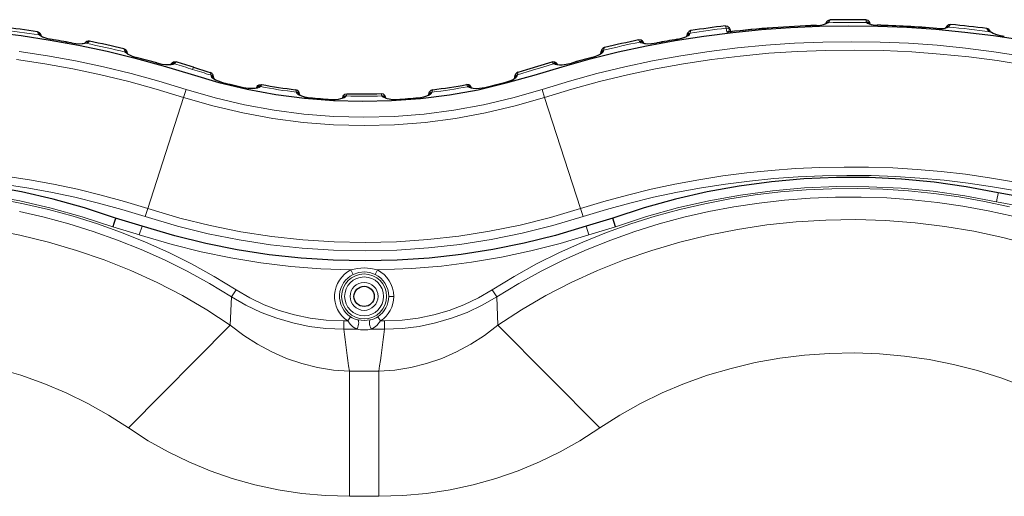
# Model space of a CAD drawing. Header units: millimetres. Extents: x 290 to 884, y -120 to 720.
# Tile 19 of 28: x 469 to 566, y 473 to 520. Entities that reach past the tile are written whole.
import ezdxf

# ---------------------------------------------------------------- set-up
doc = ezdxf.new("R2010")
doc.units = ezdxf.units.MM

# ---------------------------------------------------------------- blocks, each defined once
blk = doc.blocks.new('e', base_point=(267.915, 61.723))
at = {"color": 0, "linetype": 'Continuous', "lineweight": 0}
for p, q in [((547.266, 519.071), (547.266, 519.077)), ((553.261, 519.092), (553.261, 519.098)), ((534.798, 518.324), (534.787, 518.266)), ((538.427, 518.405), (538.346, 518.81)), ((559.145, 518.775), (559.146, 518.781)), ((471.709, 517.705), (471.71, 517.711)), ((473.734, 517.343), (473.735, 517.349)), ((531.517, 517.343), (531.516, 517.349)), ((533.541, 517.704), (533.54, 517.71)), ((526.263, 516.628), (526.245, 516.533)), ((480.135, 515.913), (480.137, 515.919)), ((482.159, 515.367), (482.161, 515.372)), ((485.698, 514.729), (485.768, 514.946)), ((487.5, 514.183), (487.518, 514.08)), ((517.748, 514.204), (517.73, 514.101)), ((488.635, 513.449), (488.636, 513.455)), ((485.065, 512.763), (484.811, 511.974)), ((490.71, 512.954), (490.711, 512.96)), ((495.94, 512.488), (495.947, 512.451)), ((509.312, 512.486), (509.305, 512.45)), ((520.185, 512.763), (520.439, 511.974)), ((481.271, 500.984), (484.811, 511.974)), ((497.271, 511.929), (497.271, 511.935)), ((499.345, 511.768), (499.345, 511.774)), ((500.868, 512.112), (500.875, 512.134)), ((504.375, 512.136), (504.382, 512.113)), ((505.905, 511.77), (505.905, 511.776)), ((507.98, 511.93), (507.979, 511.936)), ((523.979, 500.984), (520.439, 511.974)), ((481.271, 500.984), (481.017, 500.195)), ((523.979, 500.984), (524.233, 500.195)), ((480.434, 498.386), (480.71, 499.243)), ((524.816, 498.386), (524.54, 499.243)), ((501.318, 494.926), (501.538, 494.486)), ((503.932, 494.926), (503.712, 494.486)), ((489.983, 492.971), (489.53, 492.264)), ((515.267, 492.971), (515.72, 492.264)), ((489.53, 492.264), (489.412, 489.479)), ((505.545, 492.315), (505.053, 492.315)), ((515.72, 492.264), (515.838, 489.479)), ((500.615, 489.886), (500.615, 489.08)), ((500.615, 489.886), (501.005, 489.886)), ((501.005, 489.886), (501.278, 490.295)), ((504.245, 489.886), (503.972, 490.295)), ((504.245, 489.886), (504.635, 489.886)), ((504.635, 489.886), (504.635, 489.08)), ((479.357, 479.326), (489.412, 489.479)), ((500.615, 489.08), (501.895, 489.08)), ((503.355, 489.08), (504.635, 489.08)), ((525.893, 479.326), (515.838, 489.479)), ((501.169, 484.931), (504.081, 484.931)), ((501.169, 472.569), (501.169, 484.931)), ((504.081, 472.569), (504.081, 484.931)), ((501.169, 472.569), (504.081, 472.569))]:
    blk.add_line(p, q, dxfattribs=at)
at = {"color": 0, "linetype": 'Continuous', "lineweight": 30}
for p, q in [((538.664, 518.439), (538.668, 518.44)), ((538.789, 518.477), (538.784, 518.498)), ((538.795, 518.455), (538.789, 518.477)), ((525.964, 516.318), (525.957, 516.277)), ((487.786, 513.875), (487.795, 513.823)), ((517.463, 513.897), (517.453, 513.844)), ((492.064, 512.939), (492.063, 512.938)), ((496.255, 512.223), (496.253, 512.224)), ((527.436, 499.18), (527.161, 500.037))]:
    blk.add_line(p, q, dxfattribs=at)
for points in [[(485.546, 514.256), (488.297, 513.449), (491.087, 512.787), (493.907, 512.269), (496.75, 511.896), (499.608, 511.668), (502.475, 511.588), (505.341, 511.655), (508.201, 511.866), (511.046, 512.216), (513.869, 512.721), (516.656, 513.394), (519.414, 514.18), (522.164, 514.993), (524.924, 515.77), (527.707, 516.463), (530.511, 517.062), (533.331, 517.582), (536.164, 518.024), (539.009, 518.387), (541.862, 518.669), (544.723, 518.872), (547.588, 518.995), (550.455, 519.04), (553.322, 519.005), (556.188, 518.891), (559.049, 518.697), (561.903, 518.424), (564.749, 518.072), (567.584, 517.64)], [(465.94, 518.421), (468.785, 518.067), (471.62, 517.633), (474.441, 517.12), (477.247, 516.526), (480.034, 515.851), (482.8, 515.095), (485.546, 514.256)], [(538.256, 519.029), (538.486, 518.991), (538.628, 518.883), (538.692, 518.789), (538.726, 518.714), (538.749, 518.646), (538.767, 518.577), (538.784, 518.498)], [(547.266, 519.077), (547.672, 519.11), (547.959, 519.166), (548.121, 519.221), (548.177, 519.251)], [(548.637, 519.627), (548.449, 519.579), (548.342, 519.504), (548.281, 519.437), (548.237, 519.376), (548.201, 519.315), (548.161, 519.24)], [(552.566, 519.213), (552.554, 519.277), (552.531, 519.354), (552.479, 519.45), (552.371, 519.559), (552.135, 519.635)], [(552.491, 519.248), (552.537, 519.225), (552.666, 519.18), (552.879, 519.134), (553.261, 519.098)], [(560.548, 519.173), (560.349, 519.145), (560.237, 519.083), (560.168, 519.024), (560.113, 518.966), (560.064, 518.905), (560.01, 518.834)], [(470.776, 518.023), (470.754, 518.094), (470.725, 518.167), (470.678, 518.251), (470.586, 518.353), (470.379, 518.446)], [(470.762, 518.035), (470.819, 517.993), (470.981, 517.911), (471.266, 517.811), (471.71, 517.711)], [(533.54, 517.71), (533.979, 517.808), (534.275, 517.912), (534.438, 517.996), (534.49, 518.035)], [(534.886, 518.568), (534.695, 518.487), (534.596, 518.384), (534.549, 518.301), (534.521, 518.232), (534.501, 518.166), (534.484, 518.098), (534.466, 518.016)], [(538.638, 518.497), (538.569, 518.485), (538.499, 518.454), (538.427, 518.405)], [(559.146, 518.781), (559.525, 518.767), (559.803, 518.786), (559.966, 518.819), (560.026, 518.842)], [(564.556, 518.406), (564.718, 518.32), (564.957, 518.223), (565.284, 518.122), (565.817, 518.011)], [(473.735, 517.349), (474.182, 517.287), (474.534, 517.271), (474.791, 517.283), (474.988, 517.315)], [(530.23, 517.326), (530.205, 517.384), (530.167, 517.452), (530.097, 517.535), (529.967, 517.619), (529.724, 517.642)], [(530.184, 517.344), (530.24, 517.323), (530.396, 517.291), (530.645, 517.273), (530.997, 517.282), (531.516, 517.349)], [(479.289, 516.279), (479.272, 516.348), (479.25, 516.415), (479.224, 516.482), (479.183, 516.559), (479.105, 516.652), (478.913, 516.757)], [(479.276, 516.293), (479.317, 516.256), (479.459, 516.168), (479.722, 516.05), (480.137, 515.919)], [(525.112, 515.916), (525.507, 516.041), (525.778, 516.161), (525.926, 516.252), (525.975, 516.295)], [(526.351, 516.884), (526.172, 516.791), (526.085, 516.689), (526.043, 516.608), (526.018, 516.54), (525.998, 516.473), (525.981, 516.403), (525.964, 516.318)], [(482.161, 515.372), (482.665, 515.26), (483.055, 515.212), (483.337, 515.205), (483.52, 515.223), (483.592, 515.243)], [(483.543, 515.228), (483.585, 515.301), (483.665, 515.392), (483.817, 515.476), (484.062, 515.477)], [(517.835, 514.466), (518.677, 514.711), (521.189, 515.466)], [(521.706, 515.215), (521.665, 515.288), (521.586, 515.379), (521.434, 515.464), (521.189, 515.466)], [(521.658, 515.23), (521.723, 515.212), (521.9, 515.192), (522.175, 515.197), (522.556, 515.241), (523.088, 515.36)], [(487.786, 513.875), (487.771, 513.952), (487.755, 514.022), (487.736, 514.09), (487.712, 514.158), (487.675, 514.235), (487.602, 514.332), (487.414, 514.444)], [(517.835, 514.466), (517.662, 514.368), (517.58, 514.267), (517.54, 514.188), (517.515, 514.12), (517.496, 514.053), (517.48, 513.983), (517.463, 513.897)], [(487.78, 513.839), (487.822, 513.8), (487.96, 513.71), (488.218, 513.59), (488.636, 513.455)], [(492.02, 512.921), (492.044, 512.979), (492.081, 513.046), (492.148, 513.129), (492.275, 513.213), (492.519, 513.241)], [(513.23, 512.916), (513.206, 512.974), (513.169, 513.041), (513.101, 513.123), (512.975, 513.208), (512.73, 513.236)], [(516.61, 513.47), (517.002, 513.597), (517.272, 513.721), (517.42, 513.815), (517.469, 513.86)], [(490.711, 512.96), (491.189, 512.885), (491.559, 512.867), (491.824, 512.882), (491.994, 512.914), (492.064, 512.939)], [(496.279, 512.204), (496.264, 512.271), (496.247, 512.335), (496.227, 512.397), (496.2, 512.462), (496.156, 512.541), (496.066, 512.637), (495.853, 512.727)], [(496.253, 512.224), (496.286, 512.2), (496.384, 512.146), (496.557, 512.078), (496.815, 512.007), (497.271, 511.935)], [(500.492, 511.911), (500.509, 511.971), (500.531, 512.032), (500.562, 512.098), (500.617, 512.18), (500.726, 512.275), (500.959, 512.337)], [(504.759, 511.912), (504.741, 511.972), (504.719, 512.033), (504.688, 512.099), (504.634, 512.181), (504.524, 512.276), (504.292, 512.338)], [(507.979, 511.936), (508.346, 511.989), (508.63, 512.058), (508.825, 512.127), (508.944, 512.185), (508.997, 512.224)], [(509.398, 512.726), (509.211, 512.656), (509.108, 512.557), (509.057, 512.475), (509.028, 512.408), (509.007, 512.346), (508.99, 512.283), (508.972, 512.204)], [(513.185, 512.934), (513.243, 512.912), (513.403, 512.88), (513.658, 512.863), (514.015, 512.878), (514.537, 512.96)], [(499.345, 511.774), (499.771, 511.772), (500.099, 511.805), (500.327, 511.852), (500.468, 511.9), (500.528, 511.932)], [(504.723, 511.933), (504.766, 511.909), (504.893, 511.862), (505.105, 511.814), (505.414, 511.778), (505.905, 511.776)], [(478.09, 500.037), (475.039, 501.05), (471.943, 501.916), (468.81, 502.636), (465.646, 503.209), (462.46, 503.637), (459.258, 503.919), (456.046, 504.056), (452.831, 504.048), (449.62, 503.894), (446.419, 503.595), (443.235, 503.15), (440.025, 502.549)], [(565.225, 502.549), (562.066, 503.142), (558.882, 503.589), (555.681, 503.89), (552.47, 504.046), (549.255, 504.057), (546.043, 503.923), (542.841, 503.643), (539.654, 503.217), (536.49, 502.646), (533.357, 501.929), (530.26, 501.065), (527.161, 500.037)], [(567.587, 502.116), (565.225, 502.549)], [(478.09, 500.037), (478.07, 499.975), (478.013, 499.798), (477.927, 499.531), (477.814, 499.18)], [(524.54, 499.243), (521.509, 498.341), (518.437, 497.575), (515.331, 496.946), (512.198, 496.455), (509.048, 496.102), (505.887, 495.889), (502.721, 495.815), (499.555, 495.88), (496.394, 496.085), (493.243, 496.43), (490.109, 496.913), (487, 497.533), (483.927, 498.291), (480.71, 499.243)]]:
    blk.add_lwpolyline(points, dxfattribs=at)
at = {"color": 0, "linetype": 'Continuous', "lineweight": 0}
for points in [[(538.256, 519.029), (538.293, 518.995), (538.346, 518.81)], [(547.266, 519.071), (547.729, 519.11), (548.072, 519.179), (548.297, 519.259), (548.439, 519.349)], [(548.637, 519.627), (548.592, 519.595), (548.493, 519.419)], [(552.135, 519.635), (552.164, 519.606), (552.182, 519.433)], [(552.215, 519.36), (552.325, 519.28), (552.518, 519.203), (552.813, 519.134), (553.261, 519.092)], [(560.548, 519.173), (560.488, 519.137), (560.351, 518.963)], [(470.379, 518.446), (470.406, 518.424), (470.463, 518.26)], [(470.536, 518.145), (470.668, 518.043), (470.884, 517.932), (471.209, 517.818), (471.709, 517.705)], [(533.541, 517.704), (534.025, 517.812), (534.375, 517.935), (534.6, 518.053), (534.731, 518.163), (534.787, 518.266)], [(534.886, 518.568), (534.849, 518.523), (534.798, 518.324)], [(538.638, 518.497), (538.74, 518.494), (538.789, 518.477)], [(559.145, 518.775), (559.608, 518.761), (559.951, 518.791), (560.175, 518.847), (560.311, 518.921)], [(564.09, 518.772), (564.117, 518.715)], [(564.117, 518.715), (564.137, 518.668), (564.196, 518.604), (564.399, 518.455)], [(564.399, 518.455), (564.606, 518.346), (564.884, 518.234), (565.248, 518.122), (565.816, 518.005)], [(468.577, 516.513), (471.365, 516.086), (474.14, 515.581), (476.9, 514.997), (479.641, 514.333), (482.362, 513.589), (485.065, 512.763)], [(473.734, 517.343), (474.209, 517.276), (474.598, 517.257), (474.899, 517.27), (475.167, 517.314)], [(475.458, 517.46), (475.379, 517.392), (475.167, 517.314)], [(475.513, 517.521), (475.458, 517.46)], [(520.185, 512.763), (522.883, 513.588), (525.604, 514.332), (528.345, 514.996), (531.105, 515.58), (533.88, 516.086), (536.668, 516.512), (539.468, 516.86), (542.275, 517.13), (545.09, 517.322), (547.908, 517.435), (550.729, 517.471), (553.549, 517.43), (556.367, 517.31), (559.181, 517.113), (561.988, 516.837), (564.787, 516.483), (567.574, 516.051)], [(529.724, 517.642), (529.744, 517.634), (529.797, 517.503)], [(529.839, 517.433), (529.937, 517.367), (530.091, 517.314), (530.303, 517.276), (530.584, 517.259), (530.946, 517.269), (531.517, 517.343)], [(468.303, 515.714), (471.096, 515.291), (473.876, 514.788), (476.64, 514.206), (479.385, 513.543), (482.11, 512.799), (484.811, 511.974)], [(478.913, 516.757), (478.947, 516.719), (479.004, 516.529)], [(479.044, 516.443), (479.154, 516.332), (479.351, 516.205), (479.66, 516.064), (480.135, 515.913)], [(520.439, 511.974), (523.14, 512.799), (525.864, 513.543), (528.61, 514.206), (531.374, 514.788), (534.154, 515.291), (536.947, 515.714), (539.751, 516.057), (542.564, 516.322), (545.384, 516.507), (548.207, 516.614), (551.033, 516.642), (553.858, 516.591), (556.681, 516.462), (559.499, 516.253), (562.31, 515.966), (565.111, 515.599), (567.901, 515.154)], [(525.113, 515.91), (525.547, 516.047), (525.865, 516.188), (526.071, 516.315), (526.191, 516.427), (526.245, 516.533)], [(526.351, 516.884), (526.314, 516.834), (526.263, 516.628)], [(482.159, 515.367), (482.627, 515.258), (483.019, 515.201), (483.331, 515.182), (483.576, 515.19), (483.764, 515.22), (483.92, 515.283)], [(484.062, 515.477), (484.048, 515.476), (483.996, 515.37)], [(521.331, 515.271), (520.272, 514.954), (519.259, 514.647), (517.748, 514.204)], [(521.189, 515.466), (521.203, 515.465), (521.255, 515.358)], [(521.331, 515.271), (521.489, 515.207), (521.732, 515.173), (522.068, 515.174), (522.516, 515.226), (523.089, 515.354)], [(487.414, 514.444), (487.451, 514.392), (487.5, 514.183)], [(517.835, 514.466), (517.798, 514.413), (517.748, 514.204)], [(487.518, 514.08), (487.563, 513.983), (487.673, 513.871), (487.864, 513.744), (488.163, 513.602), (488.635, 513.449)], [(492.52, 513.241), (492.499, 513.233), (492.447, 513.102)], [(512.73, 513.236), (512.75, 513.228), (512.802, 513.096)], [(516.611, 513.464), (517.036, 513.602), (517.352, 513.746), (517.556, 513.877), (517.676, 513.992), (517.73, 514.101)], [(485.065, 512.763), (487.916, 511.927), (490.808, 511.242), (493.731, 510.708), (496.678, 510.327), (499.641, 510.097), (502.611, 510.02), (505.582, 510.096), (508.544, 510.324), (511.491, 510.704), (514.415, 511.236), (517.307, 511.92), (520.185, 512.763)], [(490.71, 512.954), (491.177, 512.878), (491.566, 512.853), (491.87, 512.864), (492.102, 512.897), (492.273, 512.949), (492.405, 513.031)], [(495.853, 512.727), (495.889, 512.684), (495.94, 512.487)], [(495.947, 512.451), (495.986, 512.368), (496.077, 512.281), (496.227, 512.191), (496.448, 512.099), (496.759, 512.011), (497.271, 511.929)], [(500.959, 512.337), (500.927, 512.309), (500.875, 512.134)], [(504.292, 512.338), (504.323, 512.31), (504.375, 512.136)], [(507.98, 511.93), (508.402, 511.992), (508.737, 512.077), (508.978, 512.168), (509.144, 512.259), (509.249, 512.347), (509.305, 512.45)], [(509.398, 512.726), (509.363, 512.683), (509.312, 512.486)], [(512.845, 513.026), (512.978, 512.943), (513.2, 512.882), (513.522, 512.85), (513.964, 512.865), (514.537, 512.954)], [(484.811, 511.974), (487.706, 511.125), (490.642, 510.43), (493.609, 509.888), (496.6, 509.501), (499.608, 509.269), (502.623, 509.191), (505.638, 509.268), (508.645, 509.501), (511.636, 509.888), (514.604, 510.429), (517.539, 511.124), (520.439, 511.974)], [(499.345, 511.768), (499.811, 511.766), (500.184, 511.804), (500.461, 511.863), (500.658, 511.935), (500.79, 512.013), (500.868, 512.112)], [(504.382, 512.113), (504.442, 512.03), (504.561, 511.951), (504.746, 511.878), (505.006, 511.816), (505.36, 511.773), (505.905, 511.77)], [(481.271, 500.984), (478.972, 501.687), (476.654, 502.323), (474.318, 502.892), (471.968, 503.395), (469.606, 503.833), (467.232, 504.205)], [(566.731, 503.633), (564.362, 504.036), (561.984, 504.374), (559.597, 504.647), (557.203, 504.855), (554.806, 504.999), (552.405, 505.078), (550.003, 505.094), (547.601, 505.045), (545.201, 504.932), (542.806, 504.755), (540.415, 504.513), (538.032, 504.207), (535.659, 503.835), (533.296, 503.398), (530.946, 502.896), (528.61, 502.327), (526.292, 501.691), (523.979, 500.984)], [(481.017, 500.195), (478.718, 500.897), (476.399, 501.533), (474.063, 502.1), (471.712, 502.601), (469.348, 503.036), (466.972, 503.404)], [(567.009, 502.737), (564.641, 503.152), (562.262, 503.501), (559.875, 503.785), (557.481, 504.003), (555.082, 504.155), (552.679, 504.243), (550.275, 504.266), (547.872, 504.224), (545.47, 504.118), (543.072, 503.946), (540.68, 503.709), (538.295, 503.407), (535.919, 503.038), (533.555, 502.604), (531.203, 502.104), (528.867, 501.537), (526.548, 500.902), (524.233, 500.195)], [(466.521, 501.951), (469.002, 501.47), (471.462, 500.898), (473.9, 500.233), (476.31, 499.475), (478.69, 498.625), (481.034, 497.682), (483.338, 496.646), (485.598, 495.517), (487.81, 494.296), (489.983, 492.971)], [(477.814, 499.18), (474.802, 500.181), (471.744, 501.038), (468.649, 501.75), (465.524, 502.318), (462.375, 502.741), (459.21, 503.021), (456.036, 503.156), (452.859, 503.148), (449.685, 502.996), (446.522, 502.701), (443.375, 502.261), (440.193, 501.665)], [(566.326, 501.174), (563.856, 501.704), (561.367, 502.142), (558.865, 502.488), (556.351, 502.742), (553.829, 502.904), (551.304, 502.974), (548.777, 502.953), (546.253, 502.84), (543.735, 502.636), (541.226, 502.339), (538.729, 501.951), (536.249, 501.47), (533.788, 500.898), (531.35, 500.233), (528.94, 499.475), (526.561, 498.625), (524.217, 497.682), (521.912, 496.646), (519.652, 495.517), (517.44, 494.296), (515.267, 492.971)], [(565.057, 501.665), (561.935, 502.251), (558.789, 502.694), (555.626, 502.992), (552.453, 503.147), (549.275, 503.157), (546.101, 503.024), (542.936, 502.748), (539.787, 502.327), (536.661, 501.762), (533.565, 501.053), (530.507, 500.199), (527.436, 499.18)], [(565.225, 502.549), (565.213, 502.485), (565.178, 502.302), (565.126, 502.027), (565.057, 501.665)], [(468.596, 500.692), (471.053, 500.129), (473.487, 499.473), (475.894, 498.724), (478.269, 497.882), (480.608, 496.947), (482.907, 495.918), (485.162, 494.796), (487.366, 493.581), (489.53, 492.264)], [(566.669, 500.224), (564.208, 500.772), (561.728, 501.227), (559.232, 501.59), (556.725, 501.86), (554.209, 502.038), (551.688, 502.123), (549.166, 502.116), (546.646, 502.016), (544.131, 501.824), (541.625, 501.539), (539.132, 501.162), (536.655, 500.692), (534.197, 500.129), (531.763, 499.473), (529.357, 498.724), (526.981, 497.882), (524.642, 496.947), (522.343, 495.918), (520.089, 494.796), (517.884, 493.581), (515.72, 492.264)], [(610.904, 473.268), (609.521, 475.505), (608.008, 477.661), (606.373, 479.732), (604.628, 481.716), (602.781, 483.609), (600.844, 485.41), (598.824, 487.117), (596.728, 488.732), (594.562, 490.255), (592.334, 491.687), (590.049, 493.029), (587.713, 494.281), (585.329, 495.444), (582.904, 496.52), (580.443, 497.508), (577.947, 498.411), (575.422, 499.228), (572.869, 499.96), (570.293, 500.61), (567.697, 501.176), (565.057, 501.665)], [(523.979, 500.984), (521.024, 500.105), (518.033, 499.359), (515.011, 498.747), (511.964, 498.269), (508.9, 497.926), (505.823, 497.717), (502.741, 497.645), (499.657, 497.707), (496.58, 497.905), (493.514, 498.238), (490.467, 498.706), (487.443, 499.308), (484.449, 500.044), (481.271, 500.984)], [(489.412, 489.479), (487.094, 490.987), (484.682, 492.39), (482.183, 493.682), (479.604, 494.861), (476.953, 495.922), (474.237, 496.863), (471.464, 497.68), (468.643, 498.372), (465.781, 498.937)], [(524.233, 500.195), (521.241, 499.305), (518.212, 498.549), (515.153, 497.93), (512.069, 497.446), (508.966, 497.099), (505.852, 496.889), (502.731, 496.816), (499.61, 496.879), (496.495, 497.08), (493.391, 497.418), (490.306, 497.893), (487.245, 498.503), (484.213, 499.249), (481.017, 500.195)], [(515.838, 489.479), (518.156, 490.987), (520.568, 492.39), (523.067, 493.682), (525.646, 494.861), (528.297, 495.922), (531.013, 496.863), (533.786, 497.68), (536.607, 498.372), (539.469, 498.937), (542.363, 499.373), (545.282, 499.678), (548.215, 499.852), (551.156, 499.894), (554.095, 499.804), (557.024, 499.582), (559.935, 499.23), (562.818, 498.748), (565.667, 498.137), (568.471, 497.399)], [(501.318, 494.926), (498.343, 495.041), (495.375, 495.277), (492.416, 495.634), (489.474, 496.113), (486.556, 496.711), (483.668, 497.428), (480.434, 498.386)], [(524.816, 498.386), (521.967, 497.534), (519.084, 496.8), (516.169, 496.186), (513.23, 495.691), (510.273, 495.317), (507.306, 495.065), (503.932, 494.926)], [(503.712, 494.486), (503.197, 494.678), (502.652, 494.749), (502.105, 494.69), (501.538, 494.486)], [(489.983, 492.971), (491.346, 492.177), (492.77, 491.496), (494.244, 490.932), (495.758, 490.487), (497.303, 490.163), (498.868, 489.963), (500.615, 489.886)], [(515.267, 492.971), (513.904, 492.177), (512.48, 491.496), (511.006, 490.932), (509.492, 490.487), (507.948, 490.163), (506.382, 489.963), (504.635, 489.886)], [(489.53, 492.264), (490.962, 491.438), (492.455, 490.732), (493.998, 490.149), (495.582, 489.69), (497.197, 489.358), (498.832, 489.155), (500.615, 489.08)], [(515.72, 492.264), (514.288, 491.438), (512.795, 490.732), (511.252, 490.149), (509.668, 489.69), (508.053, 489.358), (506.418, 489.155), (504.635, 489.08)], [(501.005, 489.886), (501.258, 489.557), (501.523, 489.308), (501.895, 489.08)], [(503.355, 489.08), (503.625, 489.231), (503.891, 489.453), (504.245, 489.886)], [(501.169, 484.931), (499.591, 485.036), (498.023, 485.285), (496.478, 485.672), (494.968, 486.193), (493.502, 486.838), (492.092, 487.599), (490.744, 488.467), (489.412, 489.479)], [(504.081, 484.931), (505.659, 485.036), (507.227, 485.285), (508.772, 485.672), (510.283, 486.193), (511.748, 486.838), (513.159, 487.599), (514.506, 488.467), (515.839, 489.479)], [(479.357, 479.326), (477.4, 480.587), (475.351, 481.742), (473.218, 482.785), (471.009, 483.713), (468.734, 484.523), (466.402, 485.21)], [(525.893, 479.326), (527.85, 480.587), (529.899, 481.742), (532.033, 482.785), (534.241, 483.713), (536.516, 484.523), (538.849, 485.21), (541.229, 485.771), (543.647, 486.206), (546.093, 486.512), (548.558, 486.687), (551.031, 486.731), (553.502, 486.644), (555.962, 486.425), (558.4, 486.078), (560.807, 485.601), (563.172, 484.998), (565.486, 484.27), (567.741, 483.422)], [(501.169, 472.569), (498.809, 472.642), (496.461, 472.859), (494.138, 473.218), (491.852, 473.714), (489.614, 474.342), (487.433, 475.098), (485.319, 475.974), (483.277, 476.966), (481.317, 478.065), (479.357, 479.326)], [(504.082, 472.569), (506.442, 472.642), (508.789, 472.859), (511.112, 473.218), (513.398, 473.714), (515.636, 474.342), (517.817, 475.098), (519.932, 475.974), (521.973, 476.966), (523.933, 478.065), (525.893, 479.326)]]:
    blk.add_lwpolyline(points, dxfattribs=at)
blk.add_circle((502.625, 492.315), 2.222, dxfattribs=at)
at = {"color": 0, "linetype": 'Continuous', "lineweight": 0, "extrusion": (0, 0, -1)}
for radius in [1.922, 1.378]:
    blk.add_circle((-502.625, 492.315), radius, dxfattribs=at)
at = {"color": 0, "linetype": 'Continuous', "lineweight": 30}
blk.add_circle((502.625, 492.315), 1, dxfattribs=at)
for centre, radius, start, end in [((550.357, 418.041), 101.711, 96.83259, 98.74904), ((550.585, 415.929), 103.201, 91.84317, 96.63327), ((550.624, 414.983), 104.663, 89.17284, 91.08826), ((550.639, 415.528), 103.603, 85.29025, 88.54987), ((550.711, 416.384), 103.258, 82.55517, 84.53307), ((454.763, 416.873), 102.767, 81.2597, 83.17263), ((539.165, 514.11), 4.359, 93.55255, 99.74205), ((564.033, 518.349), 0.426, 18.9224, 82.33162), ((564.969, 519.134), 0.837, 227.42964, 240.51036), ((454.929, 417.928), 101.184, 79.28886, 80.45356), ((474.857, 517.905), 0.605, 282.54574, 294.98295), ((475.429, 517.097), 0.433, 78.83488, 145.83123), ((455.251, 419.538), 100.056, 76.32085, 78.31639), ((548.106, 427.937), 91.569, 101.58064, 103.74356), ((551.059, 413.553), 105.62, 99.5475, 100.66305), ((455.769, 421.638), 97.379, 74.27523, 75.50882), ((456.249, 423.289), 96.293, 72.1483, 73.21145), ((551.944, 414.243), 105.153, 104.78376, 105.92772), ((502.381, 566.551), 54.213, 252.15492, 253.9741), ((502.462, 566.894), 55.198, 255.49476, 257.70879), ((502.63, 567.743), 55.431, 259.49009, 262.97671), ((503.086, 565.118), 52.771, 276.86986, 280.52976), ((502.58, 566.053), 54.422, 282.69134, 284.93943), ((502.607, 567.233), 54.92, 268.2796, 271.75731), ((502.63, 567.689), 56.011, 264.5099, 266.63832), ((502.504, 569.489), 57.813, 273.3721, 275.43435), ((456.141, 422.943), 80.158, 72.15052, 74.10815), ((549.104, 422.96), 80.14, 105.89148, 107.84943)]:
    blk.add_arc(centre, radius, start, end, dxfattribs=at)
at = {"color": 0, "linetype": 'Continuous', "lineweight": 0}
for centre, radius, start, end in [((550.583, 415.962), 103.162, 91.8426, 96.76677), ((548.282, 519.526), 0.236, 311.61202, 333.1742), ((550.624, 415.012), 104.36, 89.12679, 91.2), ((552.176, 519.031), 0.402, 29.58527, 89.20762), ((552.297, 519.442), 0.115, 184.26631, 224.77639), ((552.22, 518.973), 0.387, 44.58973, 90.81821), ((550.639, 415.528), 103.597, 85.29025, 88.54987), ((454.777, 416.979), 102.387, 81.14615, 83.31851), ((470.717, 518.34), 0.266, 197.44138, 227.06517), ((550.413, 417.61), 101.917, 96.80012, 98.81356), ((560.307, 518.573), 0.393, 83.60223, 137.87194), ((560.263, 518.541), 0.383, 82.70137, 128.47602), ((560.17, 519.091), 0.221, 309.82583, 324.84171), ((550.722, 416.49), 102.878, 82.36045, 84.65193), ((454.929, 417.928), 101.178, 79.28886, 80.45356), ((455.279, 419.665), 99.653, 76.20305, 78.48807), ((548.093, 428.003), 91.274, 101.5364, 103.83772), ((529.878, 517.112), 0.399, 33.36703, 101.77561), ((529.953, 517.55), 0.163, 196.68289, 225.82827), ((529.926, 517.052), 0.391, 47.67098, 102.85444), ((551.058, 413.559), 105.608, 99.5475, 100.66305), ((479.237, 516.587), 0.24, 193.90496, 216.75312), ((455.769, 421.638), 97.373, 74.27522, 75.50881), ((483.88, 514.987), 0.4, 73.14334, 141.99005), ((483.798, 514.914), 0.388, 71.68106, 122.19073), ((483.834, 515.433), 0.173, 299.62621, 338.49299), ((456.243, 423.269), 96.086, 72.14836, 73.25867), ((521.37, 514.975), 0.4, 37.86306, 106.56058), ((521.418, 515.423), 0.175, 201.60829, 240.18742), ((551.945, 414.239), 105.151, 104.78411, 105.92788), ((502.274, 566.197), 54.072, 252.14863, 254.14381), ((502.462, 566.893), 55.204, 255.49476, 257.70878), ((502.582, 566.045), 54.42, 282.69039, 284.93873), ((492.372, 512.71), 0.399, 79.20397, 146.95089), ((492.324, 512.649), 0.391, 78.05842, 132.62678), ((492.288, 513.149), 0.166, 314.61332, 343.41961), ((502.625, 567.706), 55.622, 259.41185, 263.09689), ((495.905, 512.058), 0.395, 22.79745, 83.93517), ((509.346, 512.057), 0.395, 95.91597, 157.11543), ((503.106, 564.985), 52.865, 276.74162, 280.61603), ((512.878, 512.704), 0.399, 33.11247, 100.87999), ((512.961, 513.144), 0.166, 196.54882, 225.42782), ((512.926, 512.644), 0.391, 47.45506, 102.0364), ((502.63, 567.689), 56.017, 264.50991, 266.63833), ((500.85, 511.717), 0.395, 87.32322, 148.69541), ((502.606, 567.174), 55.09, 268.19212, 271.84669), ((504.4, 511.718), 0.395, 31.27318, 92.71612), ((502.504, 569.491), 57.821, 273.37208, 275.43442), ((456.137, 422.932), 79.269, 72.15061, 74.12977), ((549.108, 422.949), 79.251, 105.86985, 107.84934), ((502.625, 492.315), 2.92, 116.57766, 236.30222), ((502.625, 490.727), 4.398, 72.70802, 107.29186), ((502.625, 492.315), 2.92, 0.00269, 63.40451), ((502.625, 492.315), 2.428, 116.58593, 236.29781), ((502.625, 492.315), 2.428, 0.00157, 63.40535), ((502.625, 492.315), 2.428, 303.69985, 359.99972), ((502.625, 492.315), 2.92, 303.69966, 359.9999), ((502.356, 491.949), 1.974, 236.91433, 260.21717), ((502.625, 493.4), 3.449, 259.89871, 280.10129), ((502.895, 491.949), 1.974, 279.78283, 303.08567), ((737.35, 518.57), 238.565, 187.10067, 188.10591), ((502.625, 492.879), 3.869, 259.12855, 280.87145), ((267.9, 518.57), 238.565, 351.89408, 352.89933)]:
    blk.add_arc(centre, radius, start, end, dxfattribs=at)
for centre, major_axis, ratio, start_param, end_param in [((548.501, 519.024), (0.362, -0.171), 0.985871, 2.027343, 2.999709), ((548.447, 518.956), (0.272, -0.294), 0.966433, 2.399414, 3.136269), ((470.403, 517.869), (0.389, 0.093), 0.988934, 0.177007, 1.186078), ((470.475, 517.756), (0.287, 0.279), 0.959488, 6.283185, 6.947245), ((534.847, 517.877), (0.393, -0.075), 0.982938, 1.907145, 2.953211), ((539.115, 519.365), (-0.36, -0.933), 0.703081, 6.093715, 6.233117), ((564.065, 518.32), (0.4, 0.017), 0.996963, 0.423704, 1.397548), ((564.347, 518.065), (0.21, 0.341), 0.917206, 0.000015, 0.450993), ((475.088, 516.928), (0.1, -0.387), 0.927539, 2.658366, 3.141776), ((475.377, 517.07), (0.369, -0.154), 0.995898, 1.761014, 2.77195), ((478.909, 516.145), (0.391, 0.084), 0.986356, 0.146609, 1.125113), ((478.95, 516.061), (0.326, 0.232), 0.965475, 0.00001, 0.729651), ((526.34, 516.151), (0.393, -0.072), 0.981779, 1.988824, 2.984108), ((521.443, 514.893), (0.222, 0.333), 0.974666, 0.020026, 0.888699), ((525.214, 515.529), (-0.102, 0.387), 0.009709, 6.108673, 6.457707), ((487.392, 513.804), (0.394, 0.071), 0.98127, 6.158848, 7.405816), ((487.411, 513.701), (0.394, 0.071), 0.981277, 0.147935, 1.123421), ((516.713, 513.083), (-0.103, 0.387), 0.013796, 6.10872, 6.457644), ((517.838, 513.722), (0.394, -0.071), 0.981273, 2.019304, 2.995378), ((495.892, 512.096), (0.393, 0.075), 0.983286, 0.087801, 1.265388), ((504.388, 511.741), (0.391, 0.082), 0.985922, 0.257059, 1.398006), ((503.355, 489.528), (0.094, -0.491), 0.353954, 3.326965, 5.786049)]:
    blk.add_ellipse(centre, major_axis=major_axis, ratio=ratio, start_param=start_param, end_param=end_param, dxfattribs=at)
at = {"color": 0, "linetype": 'Continuous', "lineweight": 0, "extrusion": (0, 0, -1)}
for centre, major_axis, ratio, start_param, end_param in [((534.858, 517.935), (-0.393, 0.075), 0.982939, 0.017349, 1.234627), ((538.392, 518.419), (-0.392, -0.079), 0.984711, 1.649827, 3.195105), ((526.358, 516.246), (-0.393, 0.072), 0.981782, 6.184228, 7.436414), ((523.197, 514.975), (0.11, -0.385), 0.006245, 2.967101, 3.315641), ((517.856, 513.826), (-0.394, 0.071), 0.981269, 6.15717, 7.405054), ((509.358, 512.095), (-0.393, 0.075), 0.983309, 0.089233, 1.267897), ((514.624, 512.57), (0.087, -0.39), 0.012593, 2.967054, 3.316131), ((500.863, 511.74), (-0.391, 0.082), 0.985919, 0.257262, 1.397297), ((501.895, 489.528), (-0.094, -0.491), 0.353954, 3.326965, 5.786049)]:
    blk.add_ellipse(centre, major_axis=major_axis, ratio=ratio, start_param=start_param, end_param=end_param, dxfattribs=at)

msp = doc.modelspace()

# ---------------------------------------------------------------- block references
at = {"color": 72, "linetype": 'Continuous', "lineweight": 0}
msp.add_blockref('e', (267.915, 61.723), dxfattribs=at)

doc.saveas('drawing.dxf')
